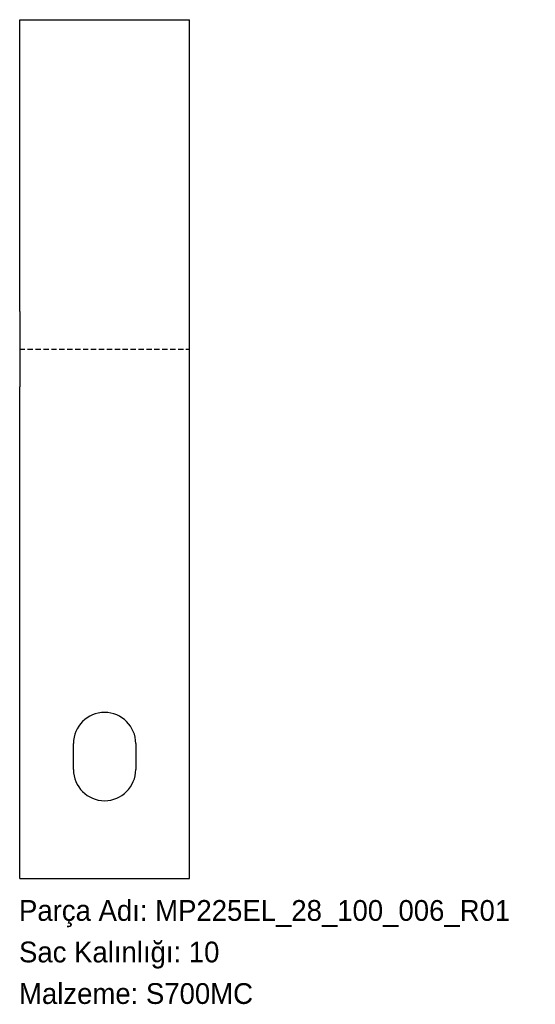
# Model space of a CAD drawing. Header units: millimetres. Extents: x 0 to 298, y -72 to 496.
import ezdxf

# ---------------------------------------------------------------- set-up
doc = ezdxf.new("R2010")
doc.units = ezdxf.units.MM
for name, pattern in [('SLD-Katı', [0]), ('SLD-Kesik', [4.572, 3.048, -1.524]), ('SLD-Sürekli', [0])]:
    doc.linetypes.add(name, pattern=pattern)
doc.layers.add('METIN', color=96, linetype='SLD-Katı')
doc.styles.add('SLDTEXTSTYLE0', font='ARIAL.TTF', dxfattribs={"width": 0.948, "bigfont": 'bigfont'})
doc.styles.add('SLDTEXTSTYLE1', font='ARIAL.TTF', dxfattribs={"width": 0.948})

msp = doc.modelspace()

# ---------------------------------------------------------------- linework, layer by layer
at = {"color": 7, "linetype": 'SLD-Sürekli', "lineweight": 25}
for p, q in [((0.4, 496.5), (98.4, 496.5)), ((0.4, 327.99), (0.4, 496.5)), ((98.4, 327.99), (98.4, 496.5)), ((0.4, 327.99), (0.4, 284.4)), ((98.4, 284.4), (98.4, 327.99)), ((0.4, 0.4), (0.4, 284.4)), ((98.4, 0.4), (98.4, 284.4)), ((31.4, 63.37), (31.4, 78.36)), ((67.4, 78.36), (67.4, 63.37)), ((0.4, 0.4), (98.4, 0.4))]:
    msp.add_line(p, q, dxfattribs=at)
at = {"color": 7, "linetype": 'SLD-Kesik'}
msp.add_line((0.4, 306.19), (98.4, 306.19), dxfattribs=at)
at = {"color": 7, "linetype": 'SLD-Sürekli', "lineweight": 25}
for centre, start, end in [((49.4, 78.36), 0, 180), ((49.4, 63.37), 180, 0)]:
    msp.add_arc(centre, 18, start, end, dxfattribs=at)

# ---------------------------------------------------------------- texts
at = {"layer": 'METIN', "char_height": 12, "attachment_point": 1}
for s, insert, style in [('Parça Adı: MP225EL_28_100_006_R01', (0, -12.03), 'SLDTEXTSTYLE0'), ('Sac Kalınlığı: 10', (0, -36.03), 'SLDTEXTSTYLE0'), ('Malzeme: S700MC', (0, -60.03), 'SLDTEXTSTYLE1')]:
    msp.add_mtext(s, dxfattribs=dict(at, insert=insert, style=style))

doc.saveas('drawing.dxf')
